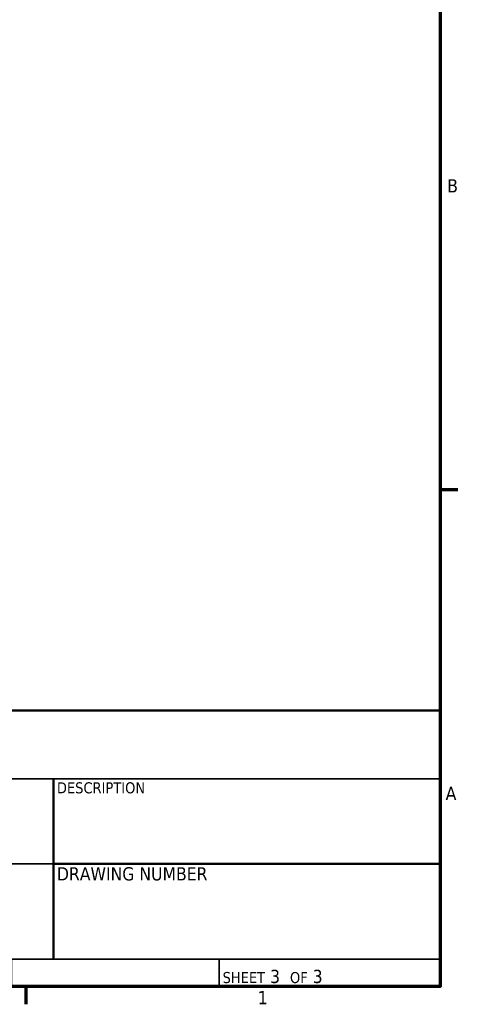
# Model space of a CAD drawing. Header units: inches. Extents: x 0 to 136, y 2 to 86.
# Tile 38 of 74: x 119 to 135, y 3 to 39. Entities that reach past the tile are written whole.
import ezdxf
from ezdxf.enums import TextEntityAlignment as Align

# ---------------------------------------------------------------- set-up
doc = ezdxf.new("R2010")
doc.units = ezdxf.units.IN
doc.header["$LTSCALE"] = 4
doc.header["$MEASUREMENT"] = 0
doc.layers.add('Border (ANSI)', color=7, linetype='Continuous', lineweight=70)
doc.layers.add('Title (ANSI)', color=7, linetype='Continuous', lineweight=50)
doc.styles.add('Dimension Text', font='tahoma.ttf')
doc.styles.add('Note Text (ANSI)', font='tahoma.ttf')
doc.styles.get("Standard").update_dxf_attribs({"font": 'tahoma.ttf'})
doc.styles.add('Text Style38', font='tahoma.ttf')

# ---------------------------------------------------------------- blocks, each defined once
blk = doc.blocks.new('Borders Default Border')
at = {"layer": 'Border (ANSI)'}
for p, q in [((33.5, 5.5), (33.66, 5.5)), ((29.75, 1), (29.75, 0.84))]:
    blk.add_line(p, q, dxfattribs=at)
at = {"layer": 'Border (ANSI)', "flags": 128}
blk.add_lwpolyline([(0.5, 1), (0.5, 21), (33.5, 21), (33.5, 1), (0.5, 1)], dxfattribs=at)
at = {"layer": 'Border (ANSI)', "char_height": 0.12, "attachment_point": 7, "style": 'Dimension Text'}
for s, insert in [('B', (33.5634, 8.19)), ('A', (33.549, 2.69)), ('1', (31.8479, 0.84))]:
    blk.add_mtext(s, dxfattribs=dict(at, insert=insert))
blk = doc.blocks.new('Title Blocks ECS Standard w Comments')
at = {"layer": 'Title (ANSI)'}
for p, q in [((2.1817, 4.6824), (2.1817, 7.1824)), ((2.1817, 7.1824), (4.6817, 7.1824)), ((4.6817, 7.1824), (4.6817, 4.6824)), ((12.4317, 7.1824), (4.6817, 7.1824)), ((4.6817, 7.1824), (4.6817, 4.6824)), ((12.4317, 4.6824), (12.4317, 7.1824)), ((8.9317, 6.5624), (8.9317, 4.9324)), ((8.9317, 5.7936), (12.4317, 5.7936)), ((4.6817, 4.6824), (2.1817, 4.6824)), ((4.6817, 4.6824), (12.4317, 4.6824))]:
    blk.add_line(p, q, dxfattribs=at)
at = {"layer": 'Title (ANSI)', "lineweight": 35}
for p, q in [((6.4317, 6.4324), (6.4317, 7.1824)), ((7.4317, 4.6824), (7.4317, 7.1824)), ((4.6817, 6.8074), (7.4317, 6.8074)), ((7.4317, 6.5624), (12.4317, 6.5624)), ((4.6817, 6.4324), (7.4317, 6.4324)), ((8.9317, 5.7936), (7.4317, 5.7936)), ((8.1817, 4.9324), (8.1817, 5.7936)), ((12.4317, 4.9324), (7.4317, 4.9324)), ((8.5517, 4.9324), (8.5517, 4.6824)), ((10.4317, 4.9324), (10.4317, 4.6824))]:
    blk.add_line(p, q, dxfattribs=at)
at = {"layer": 'Title (ANSI)', "style": 'Text Style38'}
for s, p in [('DRAWN', (4.7117, 7.1524)), ('CHECKED', (4.7117, 6.7774)), ('DESCRIPTION', (8.9617, 6.5324)), ('SIZE', (7.4617, 5.7636)), ('REV', (8.2295, 5.7571)), ('SCALE', (7.4617, 4.9024))]:
    blk.add_text(s, height=0.1, dxfattribs=at).set_placement(p, align=Align.TOP_LEFT)
at = {"layer": 'Title (ANSI)', "char_height": 0.12, "style": 'Note Text (ANSI)'}
for s, insert, attachment_point in [('\\fTahoma|b0|i0;NOTES', (2.2117, 7.1524), 1), ('\\fTahoma|b0|i0;PART NUMBER', (7.4617, 6.5324), 1), ('\\fTahoma|b0|i0;DRAWING NUMBER', (8.9617, 5.7636), 1), ('\\fTahoma|b0|i0;{\\H0.1000;SHEET}\\fTahoma|b0|i0;{\\H0.1200; 3  }\\fTahoma|b0|i0;{\\H0.1000;OF}\\fTahoma|b0|i0;{\\H0.1200; 3 }', (10.4617, 4.7124), 7)]:
    blk.add_mtext(s, dxfattribs=dict(at, insert=insert, attachment_point=attachment_point))
at = {"layer": 'Title (ANSI)', "lineweight": 30, "flags": 63}
for tag, p in [('CREATION_DATE', (6.4617, 6.8374)), ('CHECKED_BY', (4.7117, 6.4624)), ('CHECKED_DATE', (6.4617, 6.4624)), ('AUTHOR', (4.7117, 6.8374))]:
    blk.add_attdef(tag, text='', height=0.125, dxfattribs=at).set_placement(p, align=Align.BOTTOM_LEFT)
for tag, p in [('COMPANY', (9.9317, 6.8724)), ('REVISION_NUMBER', (8.5567, 5.3074)), ('<DRAWING_NUMBER>', (10.6817, 5.3259)), ('Sheet_Size', (7.8067, 5.3074))]:
    blk.add_attdef(tag, text='', height=0.24, dxfattribs=at).set_placement(p, align=Align.MIDDLE_CENTER)
for tag, height, p in [('-_Dimensions_in_inches.^M-_For_reference_only._Actual_^Mdimensions_may_vary.', 0.12, (2.2117, 6.9324)), ('DESCRIPTION', 0.125, (8.9617, 6.3124))]:
    blk.add_attdef(tag, text='', height=height, dxfattribs=at).set_placement(p, align=Align.TOP_LEFT)
blk.add_attdef('PART_NUMBER', text='', height=0.2, dxfattribs=at).set_placement((7.4617, 6.2226), align=Align.MIDDLE_LEFT)
blk.add_attdef('Initial_View_Scale', text='', height=0.12, dxfattribs=at).set_placement((8.5217, 4.7124), align=Align.BOTTOM_RIGHT)

msp = doc.modelspace()

# ---------------------------------------------------------------- block references
at = {"xscale": 4, "yscale": 4, "zscale": 4}
for name, p in [('Borders Default Border', (0, 0)), ('Title Blocks ECS Standard w Comments', (84.2734, -14.7295))]:
    msp.add_blockref(name, p, dxfattribs=at)

doc.saveas('drawing.dxf')
